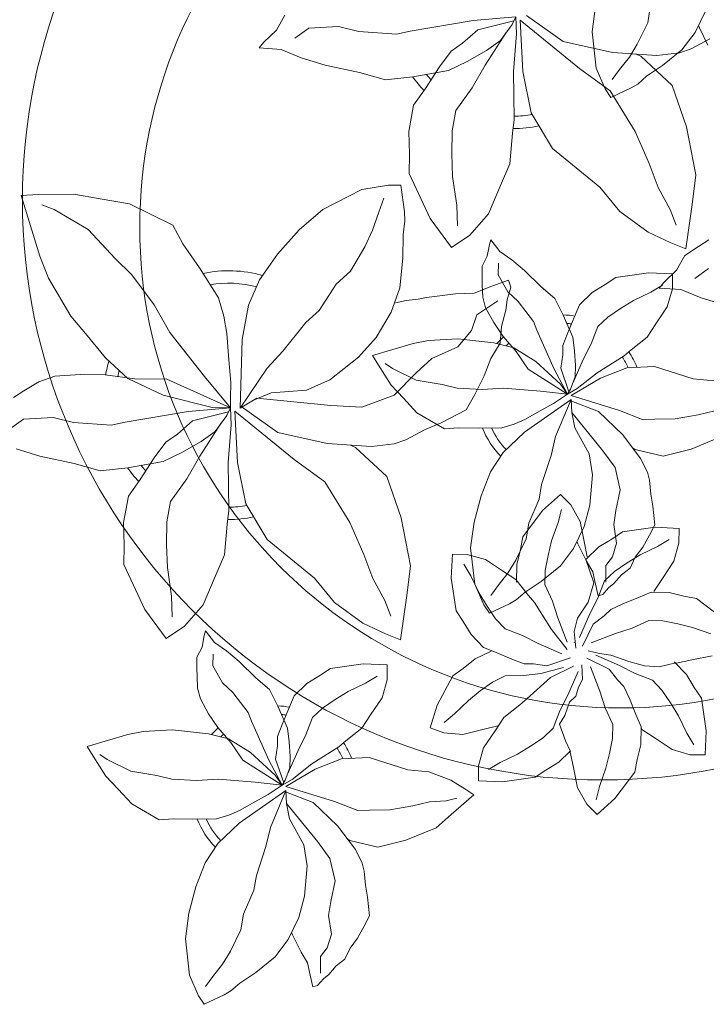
# Model space of a CAD drawing. Header units: millimetres. Extents: x 0 to 11.7, y 0 to 17.
# Tile 2 of 31: x 0.456 to 0.873, y 0.447 to 1.044. Entities that reach past the tile are written whole.
import ezdxf

# ---------------------------------------------------------------- set-up
doc = ezdxf.new("R2010")
doc.units = ezdxf.units.MM
doc.layers.add('vegetacion', color=85, linetype='Continuous', lineweight=0)

# ---------------------------------------------------------------- blocks, each defined once
blk = doc.blocks.new('MACETA1-P')
for p, q in [((-0.06001, 0.11668), (-0.05262, 0.10376)), ((-0.05497, 0.10787), (-0.05346, 0.10753)), ((-0.04577, 0.09619), (-0.04441, 0.10899)), ((-0.05346, 0.10753), (-0.04178, 0.10587)), ((-0.05262, 0.10376), (-0.04844, 0.09124)), ((-0.04771, 0.08911), (-0.04577, 0.09619)), ((-0.08065, 0.08998), (-0.0735, 0.08329)), ((-0.04844, 0.09124), (-0.04716, 0.0762)), ((-0.05411, 0.07674), (-0.04771, 0.08911)), ((-0.0735, 0.08329), (-0.06642, 0.07077)), ((-0.07069, 0.05542), (-0.05411, 0.07674)), ((-0.03381, 0.07422), (-0.05915, 0.06839)), ((-0.04716, 0.0762), (-0.04716, 0.06448)), ((-0.00819, 0.0673), (-0.03381, 0.07422)), ((-0.06642, 0.07077), (-0.06267, 0.06242)), ((-0.05915, 0.06839), (-0.06192, 0.0667)), ((0.01915, 0.05559), (-0.00819, 0.0673)), ((-0.09977, 0.0628), (-0.08804, 0.05233)), ((-0.06267, 0.06242), (-0.05969, 0.05322)), ((-0.04716, 0.06448), (-0.04631, 0.05739)), ((-0.09311, 0.03445), (-0.07069, 0.05542)), ((-0.04631, 0.05739), (-0.04665, 0.05275)), ((0.03273, 0.04351), (0.01915, 0.05559)), ((-0.08804, 0.05233), (-0.06835, 0.04192)), ((-0.05969, 0.05322), (-0.05722, 0.04613)), ((-0.04873, 0.03942), (-0.04665, 0.05275)), ((-0.06835, 0.04192), (-0.05499, 0.03942)), ((0.05285, 0.02516), (0.03273, 0.04351)), ((-0.07395, 0.03337), (-0.05235, 0.04124)), ((-0.05499, 0.03942), (-0.04873, 0.03942)), ((-0.05235, 0.04124), (-0.04193, 0.04072)), ((-0.04193, 0.04072), (-0.02336, 0.03996)), ((-0.02336, 0.03996), (-0.0024, 0.03596)), ((-0.0024, 0.03596), (0.01268, 0.03228)), ((0.05627, 0.03994), (0.05608, 0.03242)), ((-0.11866, 0.02506), (-0.09311, 0.03445)), ((-0.11845, 0.02023), (-0.07395, 0.03337)), ((0.01268, 0.03228), (0.02774, 0.03088)), ((0.02774, 0.03088), (0.03761, 0.02848)), ((0.05608, 0.03242), (0.05583, 0.02243)), ((0.07047, 0.02994), (0.07079, 0.01955)), ((0.04478, 0.01973), (0.05285, 0.02516)), ((0.08275, 0.01615), (0.09454, 0.02566)), ((-0.12173, 0.01919), (-0.13426, -0.00343)), ((-0.11281, 0.01375), (-0.12173, 0.01919)), ((-0.11899, 0.01463), (-0.12173, 0.01919)), ((-0.11845, 0.02023), (-0.09177, 0.00396)), ((0.03173, 0.01206), (0.04478, 0.01973)), ((0.05583, 0.02243), (0.0604, 0.01323)), ((-0.12036, 0.01691), (-0.12808, -0.00431)), ((-0.11504, 0.00336), (-0.11899, 0.01463)), ((-0.09498, -0.0006), (-0.11281, 0.01375)), ((0.01155, 0.00498), (0.03173, 0.01206)), ((0.0604, 0.01323), (0.0622, 0.00264)), ((0.07163, 0.0088), (0.08275, 0.01615)), ((-0.11701, 0.00899), (-0.10778, -0.01275)), ((0.05213, -0.00161), (0.06092, 0.00997)), ((0.06092, 0.00997), (0.06829, 0.00487)), ((0.06346, -0.0016), (0.07163, 0.0088)), ((-0.11477, -0.00699), (-0.11504, 0.00336)), ((-0.09177, 0.00396), (-0.06818, -0.00584)), ((-0.04298, -0.00744), (-0.00752, 0.00323)), ((-0.00752, 0.00323), (0.01155, 0.00498)), ((0.0622, 0.00264), (0.06346, -0.0016)), ((0.06275, -0.00712), (0.06321, 0.00117)), ((0.06829, 0.00487), (0.07572, -0.00388)), ((-0.13426, -0.00343), (-0.15053, -0.03861)), ((-0.12808, -0.00431), (-0.12656, -0.01651)), ((-0.07074, -0.01671), (-0.09498, -0.0006)), ((-0.06818, -0.00584), (-0.04298, -0.00744)), ((0.04333, -0.01962), (0.05213, -0.00161)), ((0.07572, -0.00388), (0.08035, -0.01545)), ((0.12056, -0.01545), (0.12884, -0.00573)), ((-0.11584, -0.02058), (-0.11477, -0.00699)), ((0.06092, -0.01869), (0.06275, -0.00712)), ((-0.12656, -0.01651), (-0.12658, -0.02498)), ((-0.10778, -0.01275), (-0.10081, -0.02698)), ((-0.06437, -0.02215), (-0.07074, -0.01671)), ((0.08035, -0.01545), (0.084, -0.02425)), ((0.10114, -0.03068), (0.12056, -0.01545)), ((0.14037, -0.02522), (0.14415, -0.01559)), ((-0.11771, -0.0329), (-0.11584, -0.02058)), ((-0.04989, -0.03402), (-0.06437, -0.02215)), ((0.04333, -0.02744), (0.04333, -0.01962)), ((0.06047, -0.0279), (0.06092, -0.01869)), ((0.15934, -0.021), (0.15523, -0.0404)), ((-0.12658, -0.02498), (-0.12263, -0.03625)), ((-0.10081, -0.02698), (-0.09508, -0.04285)), ((0.04287, -0.0367), (0.04333, -0.02744)), ((0.06047, -0.03716), (0.06047, -0.0279)), ((0.084, -0.02425), (0.08491, -0.0367)), ((0.13451, -0.03818), (0.14037, -0.02522)), ((-0.12669, -0.05288), (-0.11771, -0.0329)), ((-0.04225, -0.04609), (-0.04989, -0.03402)), ((0.09234, -0.04503), (0.10114, -0.03068)), ((-0.15053, -0.03861), (-0.15361, -0.0466)), ((-0.12263, -0.03625), (-0.11662, -0.05064)), ((0.0447, -0.04735), (0.04287, -0.0367)), ((0.06184, -0.04549), (0.06047, -0.03716)), ((0.08491, -0.0367), (0.08543, -0.04225)), ((0.12779, -0.0486), (0.13451, -0.03818)), ((0.15523, -0.0404), (0.14917, -0.05702)), ((-0.15361, -0.0466), (-0.16791, -0.06451)), ((-0.09508, -0.04285), (-0.08605, -0.05173)), ((-0.03205, -0.06176), (-0.04225, -0.04609)), ((0.04932, -0.05424), (0.0447, -0.04735)), ((0.06829, -0.05471), (0.06184, -0.04549)), ((0.08543, -0.04225), (0.08491, -0.06165)), ((0.08862, -0.06165), (0.09234, -0.04503)), ((-0.13455, -0.06767), (-0.12669, -0.05288)), ((-0.11662, -0.05064), (-0.11216, -0.06228)), ((-0.08605, -0.05173), (-0.07469, -0.05972)), ((0.12408, -0.05448), (0.12779, -0.0486)), ((-0.07469, -0.05972), (-0.063, -0.06712)), ((0.02254, -0.06026), (0.03316, -0.05749)), ((0.03316, -0.05749), (0.04424, -0.05887)), ((0.04424, -0.05887), (0.05858, -0.06165)), ((0.05486, -0.06304), (0.04932, -0.05424)), ((0.07337, -0.06397), (0.06829, -0.05471)), ((0.1115, -0.06323), (0.12408, -0.05448)), ((0.14917, -0.05702), (0.13627, -0.0686)), ((-0.16791, -0.06451), (-0.17739, -0.07314)), ((-0.11216, -0.06228), (-0.10067, -0.07371)), ((-0.02773, -0.07843), (-0.03205, -0.06176)), ((-0.00106, -0.06582), (0.00865, -0.06304)), ((0.00865, -0.06304), (0.02254, -0.06026)), ((0.05949, -0.06952), (0.05486, -0.06304)), ((0.05858, -0.06165), (0.06601, -0.06536)), ((0.06601, -0.06536), (0.07383, -0.06999)), ((0.08168, -0.07735), (0.07337, -0.06397)), ((0.08491, -0.06165), (0.08589, -0.07688)), ((0.08726, -0.08244), (0.08862, -0.06165)), ((0.08726, -0.08244), (0.1115, -0.06323)), ((-0.14713, -0.0783), (-0.13455, -0.06767)), ((-0.063, -0.06712), (-0.04722, -0.07487)), ((-0.01813, -0.06952), (-0.00933, -0.06906)), ((-0.01631, -0.07184), (-0.01813, -0.06952)), ((-0.00933, -0.06906), (-0.00106, -0.06582)), ((0.06412, -0.07276), (0.05949, -0.06952)), ((0.07383, -0.06999), (0.07937, -0.07411)), ((0.10474, -0.07409), (0.12477, -0.06991)), ((0.12477, -0.06991), (0.14275, -0.06906)), ((0.13627, -0.0686), (0.13428, -0.06946)), ((0.14275, -0.06906), (0.15195, -0.07031)), ((0.15195, -0.07031), (0.15656, -0.07197)), ((-0.17739, -0.07314), (-0.18661, -0.08865)), ((-0.10067, -0.07371), (-0.08892, -0.08114)), ((-0.04722, -0.07487), (-0.03667, -0.08147)), ((-0.01122, -0.07688), (-0.01631, -0.07184)), ((-0.00796, -0.0829), (-0.01122, -0.07688)), ((0.00175, -0.07781), (-0.00379, -0.07364)), ((0.00542, -0.08487), (0.00814, -0.07445)), ((0.00814, -0.07445), (0.01236, -0.07554)), ((0.01752, -0.08183), (0.01236, -0.07554)), ((0.02208, -0.07688), (0.01374, -0.07874)), ((0.03733, -0.07596), (0.02208, -0.07688)), ((0.04287, -0.07735), (0.03733, -0.07596)), ((0.06829, -0.08198), (0.04287, -0.07735)), ((0.07018, -0.07827), (0.06412, -0.07276)), ((0.07937, -0.07411), (0.084, -0.08059)), ((0.08589, -0.07688), (0.08543, -0.08383)), ((0.08981, -0.08441), (0.10474, -0.07409)), ((0.15656, -0.07197), (0.16406, -0.07615)), ((0.16406, -0.07615), (0.17078, -0.07911)), ((0.18208, -0.08516), (0.19088, -0.07359)), ((0.19088, -0.07359), (0.19825, -0.07868)), ((-0.16253, -0.09293), (-0.14713, -0.0783)), ((-0.08892, -0.08114), (-0.07933, -0.0879)), ((-0.02785, -0.09186), (-0.02773, -0.07843)), ((-0.00242, -0.08661), (-0.00796, -0.0829)), ((0.01374, -0.07874), (0.00175, -0.07781)), ((0.02227, -0.08596), (0.01752, -0.08183)), ((0.08543, -0.08383), (0.06829, -0.08198)), ((0.08471, -0.08221), (0.07018, -0.07827)), ((0.084, -0.08059), (0.08543, -0.08383)), ((0.08934, -0.08369), (0.0898, -0.11841)), ((0.09605, -0.0879), (0.08934, -0.08369)), ((0.08934, -0.08369), (0.10261, -0.10416)), ((0.17078, -0.07911), (0.18077, -0.08455)), ((0.19271, -0.09067), (0.19316, -0.08239)), ((0.19825, -0.07868), (0.20568, -0.08743)), ((0.23211, -0.08886), (0.25107, -0.08234)), ((-0.18661, -0.08865), (-0.18628, -0.09904)), ((-0.07933, -0.0879), (-0.04964, -0.09266)), ((0.00175, -0.08938), (-0.00242, -0.08661)), ((0.00774, -0.09309), (0.00175, -0.08938)), ((0.00288, -0.09607), (0.00542, -0.08487)), ((0.01471, -0.10219), (0.01483, -0.08683)), ((0.02901, -0.09382), (0.02227, -0.08596)), ((0.05812, -0.08846), (0.04378, -0.09494)), ((0.078, -0.08383), (0.05812, -0.08846)), ((0.08543, -0.08383), (0.05949, -0.09494)), ((0.08543, -0.08383), (0.07474, -0.09633)), ((0.08543, -0.08383), (0.078, -0.08383)), ((0.08543, -0.08753), (0.08543, -0.08383)), ((0.08543, -0.09401), (0.08543, -0.08753)), ((0.09605, -0.0879), (0.12604, -0.08535)), ((0.10485, -0.09165), (0.09605, -0.0879)), ((0.12604, -0.08535), (0.13857, -0.08495)), ((0.13857, -0.08495), (0.15153, -0.08998)), ((0.17329, -0.10317), (0.18208, -0.08516)), ((0.18077, -0.08455), (0.18416, -0.09078)), ((0.20568, -0.08743), (0.2103, -0.09901)), ((0.22658, -0.09439), (0.23211, -0.08886)), ((-0.17432, -0.10244), (-0.16253, -0.09293)), ((-0.04964, -0.09266), (-0.02785, -0.09186)), ((0.01419, -0.0954), (0.00774, -0.09309)), ((0.02436, -0.09633), (0.01419, -0.0954)), ((0.03684, -0.10011), (0.02901, -0.09382)), ((0.04378, -0.09494), (0.03453, -0.10323)), ((0.04659, -0.09494), (0.03453, -0.09633)), ((0.05949, -0.09494), (0.04659, -0.09494)), ((0.08445, -0.10323), (0.08543, -0.09401)), ((0.12278, -0.09332), (0.10485, -0.09165)), ((0.13451, -0.09873), (0.12278, -0.09332)), ((0.15153, -0.08998), (0.16031, -0.09913)), ((0.18416, -0.09078), (0.18792, -0.09832)), ((0.19088, -0.10225), (0.19271, -0.09067)), ((0.21971, -0.10061), (0.22658, -0.09439)), ((0.24521, -0.10065), (0.25468, -0.09375)), ((-0.20124, -0.09616), (-0.19667, -0.10536)), ((-0.08067, -0.10222), (-0.07635, -0.09609)), ((-0.07635, -0.09609), (-0.06182, -0.10325)), ((-0.0031, -0.10575), (0.00288, -0.09607)), ((0.03453, -0.09633), (0.02436, -0.09633)), ((0.04131, -0.11014), (0.03684, -0.10011)), ((0.07474, -0.09633), (0.06047, -0.11387)), ((0.14872, -0.11045), (0.13451, -0.09873)), ((0.16031, -0.09913), (0.16661, -0.10501)), ((0.18792, -0.09832), (0.19039, -0.10541)), ((0.2103, -0.09901), (0.21395, -0.1078)), ((0.21347, -0.10943), (0.21971, -0.10061)), ((0.23837, -0.10684), (0.24521, -0.10065)), ((0.26615, -0.10063), (0.26123, -0.11209)), ((-0.19667, -0.10536), (-0.19487, -0.11595)), ((-0.18544, -0.10979), (-0.17432, -0.10244)), ((-0.08745, -0.11706), (-0.08067, -0.10222)), ((-0.05704, -0.10613), (-0.06182, -0.10325)), ((-0.05067, -0.11186), (-0.05704, -0.10613)), ((-0.01116, -0.12151), (-0.0031, -0.10575)), ((0.02065, -0.11014), (0.01471, -0.10219)), ((0.03453, -0.10323), (0.02625, -0.11295)), ((0.08354, -0.11387), (0.08445, -0.10323)), ((0.10261, -0.10416), (0.11054, -0.11296)), ((0.16661, -0.10501), (0.17701, -0.10999)), ((0.17329, -0.111), (0.17329, -0.10317)), ((0.19039, -0.10541), (0.19415, -0.1117)), ((0.19043, -0.11146), (0.19088, -0.10225)), ((0.23182, -0.11338), (0.23837, -0.10684)), ((-0.19361, -0.12019), (-0.18544, -0.10979)), ((-0.07038, -0.11637), (-0.07562, -0.10904)), ((-0.03917, -0.11995), (-0.05067, -0.11186)), ((0.02625, -0.11295), (0.02026, -0.11989)), ((0.02415, -0.1226), (0.02065, -0.11014)), ((0.04787, -0.1193), (0.04131, -0.11014)), ((0.11054, -0.11296), (0.12187, -0.12754)), ((0.15751, -0.12049), (0.14872, -0.11045)), ((0.17283, -0.12026), (0.17329, -0.111)), ((0.17701, -0.10999), (0.18246, -0.11668)), ((0.19043, -0.12072), (0.19043, -0.11146)), ((0.19415, -0.1117), (0.19457, -0.11839)), ((0.21186, -0.11758), (0.21347, -0.10943)), ((0.2269, -0.12024), (0.23182, -0.11338)), ((0.26123, -0.11209), (0.25759, -0.12089)), ((-0.19487, -0.11595), (-0.19361, -0.12019)), ((-0.09082, -0.14357), (-0.08745, -0.11706)), ((-0.0634, -0.12565), (-0.07038, -0.11637)), ((0.05388, -0.13042), (0.04787, -0.1193)), ((0.06047, -0.11387), (0.05395, -0.12494)), ((0.08217, -0.12082), (0.08354, -0.11387)), ((0.0898, -0.11841), (0.09273, -0.13596)), ((0.18246, -0.11668), (0.18452, -0.12296)), ((0.19457, -0.11839), (0.19627, -0.12507)), ((0.20956, -0.12772), (0.21186, -0.11758)), ((-0.0253, -0.13159), (-0.03917, -0.11995)), ((-0.01116, -0.12151), (-0.0133, -0.12624)), ((0.02026, -0.11989), (0.011, -0.13512)), ((0.02127, -0.13966), (0.02415, -0.1226)), ((0.05395, -0.12494), (0.0447, -0.13697)), ((0.07983, -0.12818), (0.08217, -0.12082)), ((0.13334, -0.12153), (0.14215, -0.11992)), ((0.1353, -0.13594), (0.13334, -0.12153)), ((0.14215, -0.11992), (0.15359, -0.12086)), ((0.15359, -0.12086), (0.16504, -0.12577)), ((0.15751, -0.12049), (0.16491, -0.13342)), ((0.17465, -0.1309), (0.17283, -0.12026)), ((0.18452, -0.12296), (0.19294, -0.1288)), ((0.19179, -0.12905), (0.19043, -0.12072)), ((0.19627, -0.12507), (0.19669, -0.12925)), ((0.22495, -0.13132), (0.2269, -0.12024)), ((0.25731, -0.12121), (0.25357, -0.13082)), ((0.2561, -0.1217), (0.26675, -0.11987)), ((0.25759, -0.12089), (0.25703, -0.12154)), ((0.26675, -0.11987), (0.276, -0.12033)), ((0.276, -0.12033), (0.28383, -0.12033)), ((0.28383, -0.12033), (0.30184, -0.12913)), ((-0.0578, -0.1351), (-0.0634, -0.12565)), ((-0.0133, -0.12624), (-0.01666, -0.13273)), ((0.05859, -0.13997), (0.05388, -0.13042)), ((0.072, -0.14022), (0.07983, -0.12818)), ((0.12187, -0.12754), (0.12852, -0.13382)), ((0.14671, -0.13232), (0.14117, -0.12614)), ((0.16255, -0.12931), (0.16406, -0.12965)), ((0.16406, -0.12965), (0.17574, -0.13131)), ((0.16504, -0.12577), (0.17384, -0.12941)), ((0.17465, -0.1309), (0.1891, -0.13494)), ((0.17574, -0.13131), (0.18331, -0.13176)), ((0.19825, -0.13826), (0.19179, -0.12905)), ((0.19669, -0.12925), (0.19814, -0.13448)), ((0.20825, -0.13558), (0.20956, -0.12772)), ((0.22199, -0.14146), (0.22495, -0.13132)), ((0.25357, -0.13082), (0.24809, -0.13781)), ((0.30184, -0.12913), (0.31341, -0.13793)), ((-0.05041, -0.15069), (-0.0578, -0.1351)), ((-0.0159, -0.14434), (-0.0253, -0.13159)), ((-0.01666, -0.13273), (-0.01918, -0.13878)), ((0.011, -0.13512), (0.00729, -0.14392)), ((0.0447, -0.13697), (0.03779, -0.14346)), ((0.09273, -0.13596), (0.09814, -0.14887)), ((0.12852, -0.13382), (0.13688, -0.1472)), ((0.14181, -0.15489), (0.1353, -0.13594)), ((0.1536, -0.14179), (0.14671, -0.13232)), ((0.16491, -0.13342), (0.16909, -0.14594)), ((0.18331, -0.13176), (0.19039, -0.13468)), ((0.1891, -0.13494), (0.19689, -0.14455)), ((0.19039, -0.13468), (0.19712, -0.13719)), ((0.19712, -0.13719), (0.19814, -0.13448)), ((0.20923, -0.14114), (0.20825, -0.13558)), ((0.25795, -0.13884), (0.26628, -0.13747)), ((0.26628, -0.13747), (0.27554, -0.13747)), ((0.27554, -0.13747), (0.28475, -0.13793)), ((0.02304, -0.15247), (0.02127, -0.13966)), ((0.03779, -0.14346), (0.02671, -0.15498)), ((0.05664, -0.1569), (0.05859, -0.13997)), ((0.0651, -0.14989), (0.072, -0.14022)), ((0.15979, -0.14863), (0.1536, -0.14179)), ((0.20333, -0.14752), (0.19825, -0.13826)), ((0.20962, -0.14932), (0.20923, -0.14114)), ((0.21841, -0.1568), (0.22199, -0.14146)), ((0.24809, -0.13781), (0.24053, -0.14425)), ((0.24874, -0.14529), (0.25795, -0.13884)), ((0.28475, -0.13793), (0.29633, -0.13975)), ((0.29633, -0.13975), (0.30462, -0.14021)), ((0.31341, -0.13793), (0.30832, -0.14529)), ((-0.08866, -0.16231), (-0.09082, -0.14357)), ((-0.00832, -0.16053), (-0.0159, -0.14434)), ((0.00729, -0.14392), (-0.0006, -0.16841)), ((0.09814, -0.14887), (0.10694, -0.16184)), ((0.13688, -0.1472), (0.14403, -0.15389)), ((0.16634, -0.15518), (0.15979, -0.14863)), ((0.16909, -0.14594), (0.17036, -0.16098)), ((0.19689, -0.14455), (0.2012, -0.15532)), ((0.21164, -0.1609), (0.20333, -0.14752)), ((0.21712, -0.16238), (0.20962, -0.14932)), ((0.24053, -0.14425), (0.23123, -0.15106)), ((0.23948, -0.15038), (0.24874, -0.14529)), ((0.30832, -0.14529), (0.29957, -0.15272)), ((-0.04878, -0.16233), (-0.05041, -0.15069)), ((0.02671, -0.15498), (0.01283, -0.16285)), ((0.02669, -0.17114), (0.02304, -0.15247)), ((0.06092, -0.1573), (0.0651, -0.14989)), ((0.14734, -0.16042), (0.14181, -0.15489)), ((0.14403, -0.15389), (0.1511, -0.16641)), ((0.1732, -0.1601), (0.16634, -0.15518)), ((0.2012, -0.15532), (0.20694, -0.16144)), ((0.2261, -0.15869), (0.23948, -0.15038)), ((0.23123, -0.15106), (0.22652, -0.15636)), ((0.24586, -0.15628), (0.25143, -0.1553)), ((0.25143, -0.1553), (0.25928, -0.15661)), ((0.29957, -0.15272), (0.288, -0.15735)), ((-0.00832, -0.16053), (-0.00454, -0.1761)), ((0.04333, -0.16563), (0.06092, -0.1573)), ((0.05447, -0.16771), (0.05664, -0.1569)), ((0.15357, -0.16729), (0.14734, -0.16042)), ((0.17036, -0.16098), (0.17036, -0.17269)), ((0.18428, -0.16205), (0.1732, -0.1601)), ((0.22652, -0.15636), (0.22139, -0.16108)), ((0.22462, -0.16416), (0.23768, -0.15667)), ((0.23768, -0.15667), (0.24586, -0.15628)), ((0.25928, -0.15661), (0.26942, -0.15891)), ((0.26942, -0.15891), (0.27757, -0.16051)), ((0.27757, -0.16051), (0.28639, -0.16675)), ((0.2792, -0.161), (0.27834, -0.16106)), ((0.288, -0.15735), (0.2792, -0.161)), ((-0.08383, -0.18159), (-0.08866, -0.16231)), ((-0.04143, -0.17976), (-0.04878, -0.16233)), ((0.01283, -0.16285), (0.00774, -0.16471)), ((0.03134, -0.16748), (0.04333, -0.16563)), ((0.10694, -0.16184), (0.11776, -0.17438)), ((0.1511, -0.16641), (0.15486, -0.17476)), ((0.16239, -0.17353), (0.15357, -0.16729)), ((0.19442, -0.16501), (0.18428, -0.16205)), ((0.20975, -0.16859), (0.19442, -0.16501)), ((0.20694, -0.16144), (0.21575, -0.16624)), ((0.21217, -0.16509), (0.2124, -0.16529)), ((0.2302, -0.16546), (0.24554, -0.16904)), ((0.28639, -0.16675), (0.29261, -0.17362)), ((-0.0006, -0.16841), (0.00637, -0.16883)), ((0.00637, -0.16883), (0.02071, -0.16929)), ((0.02071, -0.16929), (0.03134, -0.16748)), ((0.02167, -0.19137), (0.02669, -0.17114)), ((0.05311, -0.18052), (0.05447, -0.16771)), ((0.15196, -0.1767), (0.16076, -0.17305)), ((0.16076, -0.17305), (0.17321, -0.17214)), ((0.17036, -0.17269), (0.17121, -0.17978)), ((0.17321, -0.17214), (0.17877, -0.17161)), ((0.17877, -0.17161), (0.19816, -0.17214)), ((0.19816, -0.17214), (0.21339, -0.17116)), ((0.21872, -0.17233), (0.21478, -0.18686)), ((0.23379, -0.17381), (0.2262, -0.16901)), ((0.22832, -0.17314), (0.23663, -0.18652)), ((0.24554, -0.16904), (0.25568, -0.17199)), ((0.25568, -0.17199), (0.26676, -0.17394)), ((-0.00454, -0.1761), (-0.00287, -0.19813)), ((0.11776, -0.17438), (0.12949, -0.18484)), ((0.14039, -0.18132), (0.15196, -0.1767)), ((0.15486, -0.17476), (0.15783, -0.18396)), ((0.21386, -0.17536), (0.20048, -0.18367)), ((0.22129, -0.17923), (0.21661, -0.19253)), ((0.22181, -0.18913), (0.22411, -0.17361)), ((0.23625, -0.17833), (0.23379, -0.17381)), ((0.23994, -0.18269), (0.23625, -0.17833)), ((0.26676, -0.17394), (0.27362, -0.17887)), ((0.27362, -0.17887), (0.28016, -0.18542)), ((0.29261, -0.17362), (0.29814, -0.17916)), ((0.29814, -0.17916), (0.30466, -0.19811)), ((-0.07718, -0.19918), (-0.08383, -0.18159)), ((-0.03986, -0.19064), (-0.04143, -0.17976)), ((0.05117, -0.1876), (0.05311, -0.18052)), ((0.12949, -0.18484), (0.14917, -0.19526)), ((0.13164, -0.18875), (0.14039, -0.18132)), ((0.15783, -0.18396), (0.16031, -0.19105)), ((0.16879, -0.19776), (0.17087, -0.18443)), ((0.17121, -0.17978), (0.17087, -0.18443)), ((0.20048, -0.18367), (0.19122, -0.18875)), ((0.24076, -0.18793), (0.23994, -0.18269)), ((-0.03338, -0.21182), (-0.03986, -0.19064)), ((0.04476, -0.19997), (0.05117, -0.1876)), ((0.12654, -0.19612), (0.13164, -0.18875)), ((0.19122, -0.18875), (0.18201, -0.19521)), ((0.21478, -0.18686), (0.20927, -0.19293)), ((0.22457, -0.20824), (0.22181, -0.18913)), ((0.23663, -0.18652), (0.24171, -0.19578)), ((0.24588, -0.19478), (0.24076, -0.18793)), ((0.28016, -0.18542), (0.28636, -0.19225)), ((0.01035, -0.20639), (0.02167, -0.19137)), ((0.13812, -0.20492), (0.12654, -0.19612)), ((0.14363, -0.19429), (0.13534, -0.19384)), ((0.1552, -0.19612), (0.14363, -0.19429)), ((0.14917, -0.19526), (0.16253, -0.19776)), ((0.16441, -0.19658), (0.1552, -0.19612)), ((0.17367, -0.19658), (0.16441, -0.19658)), ((0.18201, -0.19521), (0.17367, -0.19658)), ((0.20927, -0.19293), (0.20603, -0.19755)), ((0.21661, -0.19253), (0.21176, -0.20191)), ((0.24171, -0.19578), (0.24816, -0.205)), ((0.24834, -0.20046), (0.24588, -0.19478)), ((0.28636, -0.19225), (0.29325, -0.20173)), ((-0.06825, -0.21341), (-0.07718, -0.19918)), ((-0.00287, -0.19813), (-0.00565, -0.21339)), ((0.02819, -0.22129), (0.04476, -0.19997)), ((0.06507, -0.20249), (0.03973, -0.20832)), ((0.09069, -0.20941), (0.06507, -0.20249)), ((0.16253, -0.19776), (0.16879, -0.19776)), ((0.19955, -0.20218), (0.19076, -0.20772)), ((0.20603, -0.19755), (0.19955, -0.20218)), ((0.21176, -0.20191), (0.20555, -0.21129)), ((0.25879, -0.20322), (0.24834, -0.20046)), ((0.26579, -0.20436), (0.25879, -0.20322)), ((0.29325, -0.20173), (0.29879, -0.20791)), ((0.30466, -0.19811), (0.30662, -0.21252)), ((-0.01867, -0.24097), (0.01035, -0.20639)), ((0.03973, -0.20832), (0.03696, -0.21001)), ((0.15613, -0.21372), (0.13812, -0.20492)), ((0.19076, -0.20772), (0.18386, -0.21235)), ((0.22509, -0.21379), (0.22457, -0.20824)), ((0.24816, -0.205), (0.24953, -0.21333)), ((0.26611, -0.20464), (0.26546, -0.20408)), ((0.2655, -0.20431), (0.26713, -0.21379)), ((0.27491, -0.20828), (0.26611, -0.20464)), ((0.28637, -0.21319), (0.27491, -0.20828)), ((-0.05306, -0.22841), (-0.06825, -0.21341)), ((-0.03022, -0.22568), (-0.03338, -0.21182)), ((-0.00565, -0.21339), (-0.0164, -0.23212)), ((0.11802, -0.22112), (0.09069, -0.20941)), ((0.16395, -0.21372), (0.15613, -0.21372)), ((0.17321, -0.21417), (0.16395, -0.21372)), ((0.18386, -0.21235), (0.17321, -0.21417)), ((0.18836, -0.20987), (0.18681, -0.22057)), ((0.20555, -0.21129), (0.20439, -0.21965)), ((0.226, -0.22624), (0.22509, -0.21379)), ((0.24953, -0.21333), (0.24953, -0.22259)), ((0.26713, -0.21379), (0.26667, -0.22305)), ((0.29781, -0.21412), (0.28637, -0.21319)), ((0.30662, -0.21252), (0.29781, -0.21412)), ((0.1316, -0.23319), (0.11802, -0.22112)), ((0.18681, -0.22057), (0.1875, -0.22981)), ((0.20439, -0.21965), (0.20463, -0.22891)), ((-0.15954, -0.23852), (-0.13412, -0.22413)), ((-0.13412, -0.22413), (-0.12144, -0.22541)), ((-0.12144, -0.22541), (-0.1036, -0.22529)), ((-0.1036, -0.22529), (-0.08209, -0.2261)), ((-0.08209, -0.2261), (-0.07103, -0.22957)), ((-0.0193, -0.25284), (-0.03022, -0.22568)), ((0.00577, -0.24225), (0.02819, -0.22129)), ((0.22965, -0.23504), (0.226, -0.22624)), ((0.24953, -0.22259), (0.24907, -0.2318)), ((0.26667, -0.22305), (0.26667, -0.23087)), ((-0.07103, -0.22957), (-0.06133, -0.23389)), ((-0.0193, -0.25284), (-0.05306, -0.22841)), ((-0.0164, -0.23212), (-0.0188, -0.24335)), ((0.1875, -0.22981), (0.1877, -0.23763)), ((0.20463, -0.22891), (0.20532, -0.23811)), ((0.22482, -0.24085), (0.22824, -0.23196)), ((0.24907, -0.2318), (0.24725, -0.24337)), ((0.26667, -0.23087), (0.25787, -0.24888)), ((-0.17217, -0.25163), (-0.15954, -0.23852)), ((-0.06133, -0.23389), (-0.04749, -0.24197)), ((0.02493, -0.24334), (0.04652, -0.23546)), ((0.04652, -0.23546), (0.05694, -0.23598)), ((0.05694, -0.23598), (0.07551, -0.23675)), ((0.07551, -0.23675), (0.09648, -0.24074)), ((0.15172, -0.25154), (0.1316, -0.23319)), ((0.1877, -0.23763), (0.19696, -0.25541)), ((0.20532, -0.23811), (0.20744, -0.24963)), ((0.23428, -0.24661), (0.22965, -0.23504)), ((-0.04749, -0.24197), (-0.03534, -0.24872)), ((-0.01978, -0.25165), (0.00577, -0.24225)), ((-0.01957, -0.25648), (0.02493, -0.24334)), ((-0.01867, -0.24097), (-0.0193, -0.25284)), ((0.09648, -0.24074), (0.11155, -0.24442)), ((0.11155, -0.24442), (0.12662, -0.24582)), ((0.22049, -0.25254), (0.22482, -0.24085)), ((0.24725, -0.24337), (0.24679, -0.25166)), ((-0.03534, -0.24872), (-0.02739, -0.25432)), ((0.12662, -0.24582), (0.13648, -0.24822)), ((0.20744, -0.24963), (0.20811, -0.2579)), ((0.24171, -0.25536), (0.23428, -0.24661)), ((0.25787, -0.24888), (0.24907, -0.26046)), ((-0.18356, -0.2631), (-0.17217, -0.25163)), ((-0.02739, -0.25432), (-0.02285, -0.25752)), ((-0.01957, -0.25648), (0.00711, -0.27275)), ((0.1306, -0.26465), (0.14365, -0.25698)), ((0.14365, -0.25698), (0.15172, -0.25154)), ((0.19696, -0.25541), (0.20605, -0.26676)), ((0.21328, -0.26148), (0.22049, -0.25254)), ((0.24907, -0.26046), (0.24171, -0.25536)), ((-0.12321, -0.26159), (-0.13713, -0.26446)), ((-0.10046, -0.26063), (-0.12321, -0.26159)), ((-0.08126, -0.26219), (-0.10046, -0.26063)), ((-0.04741, -0.25984), (-0.08126, -0.26219)), ((-0.02285, -0.25752), (-0.05888, -0.27974)), ((-0.02285, -0.25752), (-0.04741, -0.25984)), ((-0.02285, -0.25752), (-0.03538, -0.28014)), ((-0.02285, -0.25752), (-0.02927, -0.26663)), ((-0.02148, -0.2598), (-0.02921, -0.28102)), ((-0.01394, -0.26296), (-0.02285, -0.25752)), ((-0.02011, -0.26208), (-0.02285, -0.25752)), ((-0.01616, -0.27335), (-0.02011, -0.26208)), ((0.0039, -0.27731), (-0.01394, -0.26296)), ((0.20605, -0.26676), (0.21328, -0.26148)), ((-0.19537, -0.28108), (-0.18356, -0.2631)), ((-0.16083, -0.2681), (-0.18247, -0.27833)), ((-0.13713, -0.26446), (-0.16083, -0.2681)), ((-0.02927, -0.26663), (-0.05211, -0.28702)), ((-0.01814, -0.26771), (-0.0089, -0.28946)), ((0.11042, -0.27172), (0.1306, -0.26465)), ((0.151, -0.27831), (0.1598, -0.26674)), ((0.1598, -0.26674), (0.16716, -0.27183)), ((0.2485, -0.26998), (0.25456, -0.26767)), ((0.25456, -0.26767), (0.25684, -0.28568)), ((-0.01589, -0.2837), (-0.01616, -0.27335)), ((0.00711, -0.27275), (0.0307, -0.28255)), ((0.0559, -0.28415), (0.09135, -0.27348)), ((0.09135, -0.27348), (0.11042, -0.27172)), ((0.16716, -0.27183), (0.17459, -0.28058)), ((0.22771, -0.28243), (0.23931, -0.27415)), ((0.23931, -0.27415), (0.2485, -0.26998)), ((-0.18247, -0.27833), (-0.18913, -0.28296)), ((-0.05888, -0.27974), (-0.07002, -0.29557)), ((-0.03538, -0.28014), (-0.05165, -0.31532)), ((0.02814, -0.29342), (0.0039, -0.27731)), ((0.1422, -0.29632), (0.151, -0.27831)), ((0.16162, -0.28382), (0.16208, -0.27554)), ((0.17459, -0.28058), (0.17922, -0.29216)), ((0.24805, -0.28355), (0.25052, -0.27725)), ((-0.20088, -0.29), (-0.19537, -0.28108)), ((-0.02921, -0.28102), (-0.02768, -0.29321)), ((-0.01697, -0.29729), (-0.01589, -0.2837)), ((0.0307, -0.28255), (0.0559, -0.28415)), ((0.1598, -0.2954), (0.16162, -0.28382)), ((0.21943, -0.29216), (0.22771, -0.28243)), ((0.24303, -0.2923), (0.24805, -0.28355)), ((0.25684, -0.28568), (0.25821, -0.29771)), ((-0.16403, -0.30147), (-0.20088, -0.29)), ((-0.05211, -0.28702), (-0.07244, -0.29901)), ((-0.0089, -0.28946), (-0.00194, -0.30369)), ((0.17922, -0.29216), (0.18287, -0.30095)), ((0.20001, -0.30739), (0.21943, -0.29216)), ((0.23925, -0.30193), (0.24303, -0.2923)), ((-0.07002, -0.29557), (-0.08214, -0.30916)), ((-0.02768, -0.29321), (-0.02771, -0.30169)), ((-0.01884, -0.3096), (-0.01697, -0.29729)), ((0.0345, -0.29886), (0.02814, -0.29342)), ((0.04899, -0.31073), (0.0345, -0.29886)), ((0.1422, -0.30415), (0.1422, -0.29632)), ((0.15934, -0.30461), (0.1598, -0.2954)), ((0.25821, -0.29771), (0.25411, -0.31711)), ((-0.15004, -0.30451), (-0.16403, -0.30147)), ((-0.12336, -0.30631), (-0.15004, -0.30451)), ((-0.0906, -0.3032), (-0.10967, -0.30496)), ((-0.07244, -0.29901), (-0.0906, -0.3032)), ((-0.02771, -0.30169), (-0.02375, -0.31296)), ((-0.00194, -0.30369), (0.00379, -0.31956)), ((0.14175, -0.31341), (0.1422, -0.30415)), ((0.15934, -0.31387), (0.15934, -0.30461)), ((0.18287, -0.30095), (0.18378, -0.31341)), ((0.23338, -0.31489), (0.23925, -0.30193)), ((-0.10967, -0.30496), (-0.12336, -0.30631)), ((-0.08214, -0.30916), (-0.09092, -0.32163)), ((-0.02781, -0.32959), (-0.01884, -0.3096)), ((0.05663, -0.3228), (0.04899, -0.31073)), ((0.19121, -0.32174), (0.20001, -0.30739)), ((-0.05165, -0.31532), (-0.05473, -0.32331)), ((-0.02375, -0.31296), (-0.01775, -0.32735)), ((0.14357, -0.32405), (0.14175, -0.31341)), ((0.16071, -0.3222), (0.15934, -0.31387)), ((0.18378, -0.31341), (0.1843, -0.31896)), ((0.22667, -0.3253), (0.23338, -0.31489)), ((-0.09092, -0.32163), (-0.09856, -0.3349)), ((0.00379, -0.31956), (0.01283, -0.32843)), ((0.06683, -0.33847), (0.05663, -0.3228)), ((0.16716, -0.33142), (0.16071, -0.3222)), ((0.1843, -0.31896), (0.18378, -0.33836)), ((0.1875, -0.33836), (0.19121, -0.32174)), ((0.25411, -0.31711), (0.24805, -0.33373)), ((-0.05473, -0.32331), (-0.06904, -0.34122)), ((-0.01775, -0.32735), (-0.01328, -0.33898)), ((0.01283, -0.32843), (0.02419, -0.33643)), ((0.1482, -0.33095), (0.14357, -0.32405)), ((0.22295, -0.33118), (0.22667, -0.3253)), ((-0.03568, -0.34438), (-0.02781, -0.32959)), ((0.12141, -0.33697), (0.13203, -0.33419)), ((0.13203, -0.33419), (0.14311, -0.33558)), ((0.15374, -0.33975), (0.1482, -0.33095)), ((0.17225, -0.34067), (0.16716, -0.33142)), ((0.21037, -0.33993), (0.22295, -0.33118)), ((0.24805, -0.33373), (0.23514, -0.3453)), ((-0.09856, -0.3349), (-0.10129, -0.34481)), ((-0.01328, -0.33898), (-0.0018, -0.35042)), ((0.02419, -0.33643), (0.03588, -0.34382)), ((0.07114, -0.35514), (0.06683, -0.33847)), ((0.09782, -0.34253), (0.10753, -0.33975)), ((0.10753, -0.33975), (0.12141, -0.33697)), ((0.14311, -0.33558), (0.15745, -0.33836)), ((0.15837, -0.34623), (0.15374, -0.33975)), ((0.15745, -0.33836), (0.16488, -0.34206)), ((0.18056, -0.35405), (0.17225, -0.34067)), ((0.18378, -0.33836), (0.18476, -0.35359)), ((0.18613, -0.35915), (0.1875, -0.33836)), ((0.18613, -0.35915), (0.21037, -0.33993)), ((-0.10129, -0.34481), (-0.10193, -0.35536)), ((-0.06904, -0.34122), (-0.07851, -0.34985)), ((-0.04826, -0.35501), (-0.03568, -0.34438)), ((0.03588, -0.34382), (0.05165, -0.35158)), ((0.08074, -0.34623), (0.08954, -0.34577)), ((0.08257, -0.34854), (0.08074, -0.34623)), ((0.08954, -0.34577), (0.09782, -0.34253)), ((0.16299, -0.34947), (0.15837, -0.34623)), ((0.16488, -0.34206), (0.1727, -0.34669)), ((0.1727, -0.34669), (0.17824, -0.35081)), ((0.20361, -0.35079), (0.22364, -0.34662)), ((0.22364, -0.34662), (0.24163, -0.34577)), ((0.23514, -0.3453), (0.23316, -0.34617)), ((0.24163, -0.34577), (0.25083, -0.34702)), ((-0.07851, -0.34985), (-0.08773, -0.36536)), ((-0.0018, -0.35042), (0.00995, -0.35785)), ((0.05165, -0.35158), (0.06221, -0.35818)), ((0.08765, -0.35359), (0.08257, -0.34854)), ((0.10062, -0.35452), (0.09508, -0.35035)), ((0.13621, -0.35267), (0.12096, -0.35359)), ((0.14175, -0.35405), (0.13621, -0.35267)), ((0.16905, -0.35498), (0.16299, -0.34947)), ((0.17824, -0.35081), (0.18287, -0.35729)), ((0.18868, -0.36112), (0.20361, -0.35079)), ((0.25083, -0.34702), (0.25543, -0.34868)), ((0.25543, -0.34868), (0.26293, -0.35286)), ((-0.10193, -0.35536), (-0.10212, -0.36288)), ((-0.06365, -0.36964), (-0.04826, -0.35501)), ((0.00995, -0.35785), (0.01955, -0.36461)), ((0.07103, -0.36857), (0.07114, -0.35514)), ((0.09091, -0.35961), (0.08765, -0.35359)), ((0.11261, -0.35544), (0.10062, -0.35452)), ((0.12096, -0.35359), (0.11261, -0.35544)), ((0.16716, -0.35868), (0.14175, -0.35405)), ((0.1843, -0.36054), (0.16716, -0.35868)), ((0.18359, -0.35891), (0.16905, -0.35498)), ((0.18287, -0.35729), (0.1843, -0.36054)), ((0.18476, -0.35359), (0.1843, -0.36054)), ((0.26293, -0.35286), (0.26966, -0.35582)), ((0.26966, -0.35582), (0.27964, -0.36125)), ((0.01955, -0.36461), (0.04923, -0.36937)), ((0.09645, -0.36331), (0.09091, -0.35961)), ((0.10062, -0.36609), (0.09645, -0.36331)), ((0.17688, -0.36054), (0.157, -0.36516)), ((0.1843, -0.36054), (0.15837, -0.37165)), ((0.1843, -0.36054), (0.17362, -0.37304)), ((0.1843, -0.36054), (0.17688, -0.36054)), ((0.1843, -0.36424), (0.1843, -0.36054)), ((0.1843, -0.37072), (0.1843, -0.36424)), ((0.18822, -0.3604), (0.18867, -0.39512)), ((0.18822, -0.3604), (0.20149, -0.38086)), ((0.19493, -0.36461), (0.18822, -0.3604)), ((0.19493, -0.36461), (0.22492, -0.36206)), ((0.20373, -0.36836), (0.19493, -0.36461)), ((0.22492, -0.36206), (0.23745, -0.36166)), ((0.23745, -0.36166), (0.2504, -0.36668)), ((0.27964, -0.36125), (0.28304, -0.36749)), ((-0.08773, -0.36536), (-0.08741, -0.37575)), ((-0.07545, -0.37915), (-0.06365, -0.36964)), ((0.04923, -0.36937), (0.07103, -0.36857)), ((0.10662, -0.36979), (0.10062, -0.36609)), ((0.11307, -0.37211), (0.10662, -0.36979)), ((0.157, -0.36516), (0.14266, -0.37165)), ((0.22165, -0.37003), (0.20373, -0.36836)), ((0.23338, -0.37544), (0.22165, -0.37003)), ((0.2504, -0.36668), (0.25918, -0.37584)), ((0.28304, -0.36749), (0.28679, -0.37503)), ((0.12324, -0.37304), (0.11307, -0.37211)), ((0.1334, -0.37304), (0.12324, -0.37304)), ((0.14266, -0.37165), (0.1334, -0.37993)), ((0.14546, -0.37165), (0.1334, -0.37304)), ((0.15837, -0.37165), (0.14546, -0.37165)), ((0.17362, -0.37304), (0.15934, -0.39058)), ((0.18333, -0.37993), (0.1843, -0.37072)), ((0.24759, -0.38716), (0.23338, -0.37544)), ((0.25918, -0.37584), (0.26548, -0.38172)), ((0.28679, -0.37503), (0.28927, -0.38212)), ((0.1334, -0.37993), (0.12513, -0.38966)), ((0.18241, -0.39058), (0.18333, -0.37993)), ((0.20149, -0.38086), (0.20942, -0.38966)), ((0.26548, -0.38172), (0.27589, -0.3867)), ((0.28927, -0.38212), (0.29302, -0.38841)), ((0.25639, -0.3972), (0.24759, -0.38716)), ((0.27589, -0.3867), (0.28134, -0.39338)), ((0.29302, -0.38841), (0.29344, -0.39509)), ((0.12513, -0.38966), (0.11913, -0.3966)), ((0.15934, -0.39058), (0.15283, -0.40165)), ((0.18105, -0.39753), (0.18241, -0.39058)), ((0.20942, -0.38966), (0.22074, -0.40425)), ((0.28134, -0.39338), (0.28339, -0.39967)), ((0.11913, -0.3966), (0.10988, -0.41183)), ((0.1787, -0.40489), (0.18105, -0.39753)), ((0.18867, -0.39512), (0.1916, -0.41266)), ((0.25639, -0.3972), (0.26378, -0.41013)), ((0.28339, -0.39967), (0.29182, -0.4055)), ((0.29344, -0.39509), (0.29514, -0.40178)), ((0.15283, -0.40165), (0.14357, -0.41368)), ((0.17088, -0.41692), (0.1787, -0.40489)), ((0.22074, -0.40425), (0.2274, -0.41053)), ((0.26143, -0.40601), (0.26293, -0.40636)), ((0.26293, -0.40636), (0.27461, -0.40802)), ((0.29514, -0.40178), (0.29557, -0.40596)), ((0.29557, -0.40596), (0.29702, -0.41119)), ((0.10988, -0.41183), (0.10616, -0.42063)), ((0.2274, -0.41053), (0.23575, -0.42391)), ((0.26378, -0.41013), (0.26796, -0.42265)), ((0.27461, -0.40802), (0.28219, -0.40847)), ((0.28219, -0.40847), (0.28927, -0.41139)), ((0.28927, -0.41139), (0.29599, -0.4139)), ((0.29599, -0.4139), (0.29702, -0.41119)), ((0.14357, -0.41368), (0.13666, -0.42016)), ((0.16397, -0.4266), (0.17088, -0.41692)), ((0.1916, -0.41266), (0.19701, -0.42558)), ((0.10616, -0.42063), (0.09827, -0.44512)), ((0.13666, -0.42016), (0.12558, -0.43169)), ((0.23575, -0.42391), (0.2429, -0.4306)), ((0.26796, -0.42265), (0.26923, -0.43769)), ((0.1598, -0.43401), (0.16397, -0.4266)), ((0.19701, -0.42558), (0.20581, -0.43854)), ((0.12558, -0.43169), (0.1117, -0.43956)), ((0.1422, -0.44234), (0.1598, -0.43401)), ((0.2429, -0.4306), (0.24998, -0.44312)), ((0.1117, -0.43956), (0.10662, -0.44141)), ((0.13021, -0.44419), (0.1422, -0.44234)), ((0.20581, -0.43854), (0.21663, -0.45109)), ((0.26923, -0.43769), (0.26923, -0.4494)), ((0.09827, -0.44512), (0.10525, -0.44553)), ((0.10525, -0.44553), (0.11959, -0.446)), ((0.11959, -0.446), (0.13021, -0.44419)), ((0.24998, -0.44312), (0.25373, -0.45146)), ((0.21663, -0.45109), (0.22836, -0.46155)), ((0.25373, -0.45146), (0.2567, -0.46067)), ((0.26923, -0.4494), (0.27008, -0.45649)), ((0.27008, -0.45649), (0.26975, -0.46114)), ((0.22836, -0.46155), (0.24805, -0.47197)), ((0.2567, -0.46067), (0.25918, -0.46776)), ((0.26766, -0.47447), (0.26975, -0.46114)), ((0.24805, -0.47197), (0.26141, -0.47447)), ((0.26141, -0.47447), (0.26766, -0.47447))]:
    blk.add_line(p, q)
for centre, radius in [((0, 0), 0.35201), ((0.01977, 0), 0.29194)]:
    blk.add_circle(centre, radius)
for centre, radius, start, end in [((-0.12869, 0.02246), 0.06799, 325.92885, 335.32272), ((-0.12869, 0.02246), 0.07554, 325.46291, 337.51124), ((0.08454, -0.08888), 0.05036, 77.34098, 89.38932), ((-0.12869, 0.02246), 0.06799, 274.55733, 278.15652), ((0.08454, -0.08888), 0.04532, 79.5295, 88.92338), ((-0.12869, 0.02246), 0.07554, 271.44858, 279.59969), ((0.08454, -0.08888), 0.05036, 135.25253, 143.40364), ((0.08454, -0.08888), 0.04532, 136.6957, 140.29489), ((0.08454, -0.08888), 0.05036, 188.47469, 195.07853), ((0.08454, -0.08888), 0.04532, 188.68632, 191.81936), ((0.08454, -0.08888), 0.04532, 259.63526, 279.88571), ((0.08454, -0.08888), 0.05036, 257.26429, 280.53462), ((-0.02982, -0.25424), 0.07554, 129.90231, 157.58793), ((-0.02982, -0.25424), 0.06799, 131.29477, 155.21696), ((-0.02982, -0.25424), 0.06799, 325.92885, 335.32272), ((-0.02982, -0.25424), 0.07554, 325.46291, 337.51124), ((-0.02982, -0.25424), 0.07554, 219.7737, 226.37753), ((-0.02982, -0.25424), 0.06799, 223.03287, 226.1659), ((0.18342, -0.36559), 0.05036, 77.34098, 89.38932), ((-0.02982, -0.25424), 0.06799, 274.55733, 278.15652), ((0.18342, -0.36559), 0.04532, 79.5295, 88.92338), ((-0.02982, -0.25424), 0.07554, 271.44858, 279.59969), ((0.18342, -0.36559), 0.05036, 135.25253, 143.40364), ((0.18342, -0.36559), 0.04532, 136.6957, 140.29489), ((0.18342, -0.36559), 0.05036, 188.47469, 195.07853), ((0.18342, -0.36559), 0.04532, 188.68632, 191.81936), ((0.18342, -0.36559), 0.04532, 259.63526, 279.88571), ((0.18342, -0.36559), 0.05036, 257.26429, 280.53462)]:
    blk.add_arc(centre, radius, start, end)

msp = doc.modelspace()

# ---------------------------------------------------------------- block references
at = {"layer": 'vegetacion', "rotation": 304.23055827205}
msp.add_blockref('MACETA1-P', (0.80976, 0.93471), dxfattribs=at)

doc.saveas('drawing.dxf')
